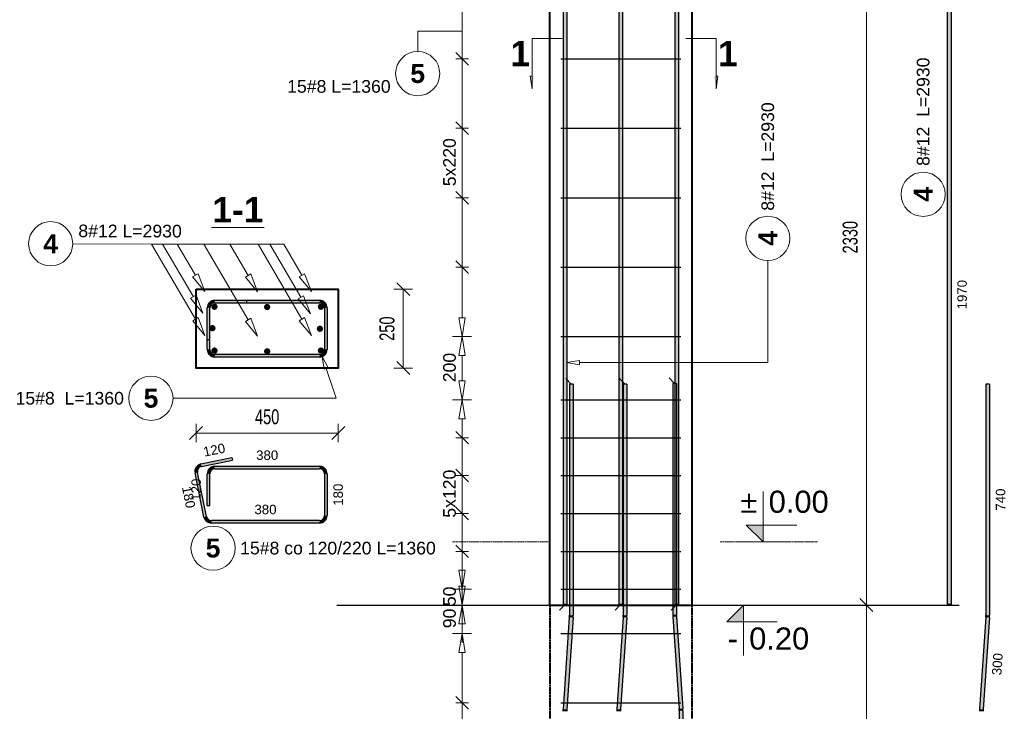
# Model space of a CAD drawing. Extents: x 3922 to 466978, y -142912 to 64503.
# Tile 3 of 62: x 371737 to 374856, y -127179 to -124988. Entities that reach past the tile are written whole.
import ezdxf
from ezdxf.enums import TextEntityAlignment as Align

# ---------------------------------------------------------------- set-up
doc = ezdxf.new("R2010")
doc.units = 0
doc.header["$LTSCALE"] = 10
doc.header["$MEASUREMENT"] = 0
doc.linetypes.add('HIDDEN', pattern=[0.375, 0.25, -0.125])
for name, color, linetype, lineweight in [('P-Przerywana', 13, 'HIDDEN', 9), ('P-Wymiar', 254, 'Continuous', 9), ('RCAD_deskowanie', 3, 'Continuous', 40)]:
    doc.layers.add(name, color=color, linetype=linetype, lineweight=lineweight)
for name, color, linetype in [('RCAD_kształt pręta', 7, 'Continuous'), ('RCAD_opis kształtu pręta', 7, 'Continuous'), ('RCAD_opis rozkładu', 7, 'Continuous'), ('RCAD_pręt wyrzucony', 130, 'Continuous'), ('RCAD_pręty punktowe', 7, 'Continuous'), ('RCAD_rozkład pręta', 7, 'Continuous'), ('RCAD_symbole graficzne', 7, 'Continuous')]:
    doc.layers.add(name, color=color, linetype=linetype)
doc.styles.add('ROMANS', font='arial.ttf', dxfattribs={"width": 0.7})
doc.styles.add('style1', font='arial.ttf')
doc.styles.add('style3', font='arialbd.ttf')
doc.styles.add('style5', font='arialbd.ttf')
doc.dimstyles.new('A25', dxfattribs={"dimscale": 27, "dimtxt": 1.75, "dimasz": 0.06, "dimexe": 0, "dimexo": 0, "dimgap": 1, "dimtad": 1, "dimdec": 4, "dimrnd": 0.1, "dimdsep": 46, "dimtxsty": 'ROMANS', "dimblk": '[[[[[[[[', "dimcen": 2, "dimdle": 2, "dimse1": 1, "dimse2": 1, "dimclrd": 256, "dimclrt": 1, "dimadec": 0, "dimazin": 0, "dimtfac": 1, "dimtdec": 4, "dimtix": 1, "dimtmove": 2, "dimatfit": 3, "dimldrblk": '[[[[[[[[', "dimfxl": 0, "dimtvp": 0.6, "dimtolj": 1, "dimlwd": -1, "dimarcsym": 0})

# ---------------------------------------------------------------- blocks, each defined once
blk = doc.blocks.new('[[[[[[[[')
at = {"layer": 'P-Wymiar'}
for p, q in [((-12.7, -12.7), (12.7, 12.7)), ((0, 0), (-4.6, 0)), ((0, 18), (0, -18))]:
    blk.add_line(p, q, dxfattribs=at)
blk = doc.blocks.new('*D368')
at = {"layer": 'Defpoints', "color": 0, "transparency": 16777216}
for p in [(372724.1, -125841.6), (372951.6, -125841.6), (372724.1, -126091.6)]:
    blk.add_point(p, dxfattribs=at)
at = {"layer": 'P-Wymiar', "transparency": 16777216}
blk.add_line((372951.6, -126090), (372951.6, -125843.3), dxfattribs=at)
at = {"layer": 'P-Wymiar', "transparency": 16777216, "xscale": 1.62, "yscale": 1.62, "zscale": 1.62}
for p, rotation in [((372951.6, -125841.6), 90), ((372951.6, -126091.6), 270)]:
    blk.add_blockref('[[[[[[[[', p, dxfattribs=dict(at, rotation=rotation))
at = {"layer": 'P-Wymiar', "color": 1, "transparency": 16777216, "insert": (372900.5, -125966.6), "char_height": 47.25, "attachment_point": 5, "rotation": 90, "style": 'ROMANS'}
blk.add_mtext('\\A1;250', dxfattribs=at)
blk = doc.blocks.new('*D369')
at = {"layer": 'Defpoints', "color": 0, "transparency": 16777216}
for p in [(372295.7, -126001.6), (372745.7, -126001.6), (372745.7, -126297.2)]:
    blk.add_point(p, dxfattribs=at)
at = {"layer": 'P-Wymiar', "transparency": 16777216}
blk.add_line((372297.4, -126297.2), (372744.1, -126297.2), dxfattribs=at)
at = {"layer": 'P-Wymiar', "transparency": 16777216, "xscale": 1.62, "yscale": 1.62, "zscale": 1.62, "rotation": 180}
blk.add_blockref('[[[[[[[[', (372295.7, -126297.2), dxfattribs=at)
at = {"layer": 'P-Wymiar', "transparency": 16777216, "xscale": 1.62, "yscale": 1.62, "zscale": 1.62}
blk.add_blockref('[[[[[[[[', (372745.7, -126297.2), dxfattribs=at)
at = {"layer": 'P-Wymiar', "color": 1, "transparency": 16777216, "insert": (372520.7, -126246.1), "char_height": 47.25, "attachment_point": 5, "style": 'ROMANS'}
blk.add_mtext('\\A1;450', dxfattribs=at)
blk = doc.blocks.new('*D370')
at = {"layer": 'Defpoints', "color": 0, "transparency": 16777216}
for p in [(374095.5, -124512), (374418.9, -126842), (374418.9, -126842)]:
    blk.add_point(p, dxfattribs=at)
at = {"layer": 'P-Wymiar', "transparency": 16777216}
blk.add_line((374418.9, -124513.6), (374418.9, -126840.4), dxfattribs=at)
at = {"layer": 'P-Wymiar', "transparency": 16777216, "xscale": 1.62, "yscale": 1.62, "zscale": 1.62}
for p, rotation in [((374418.9, -124512), 90), ((374418.9, -126842), 270)]:
    blk.add_blockref('[[[[[[[[', p, dxfattribs=dict(at, rotation=rotation))
at = {"layer": 'P-Wymiar', "color": 1, "transparency": 16777216, "insert": (374367.7, -125677), "char_height": 47.25, "attachment_point": 5, "rotation": 90, "style": 'ROMANS'}
blk.add_mtext('\\A1;2330', dxfattribs=at)
blk = doc.blocks.new('*D476')
at = {"layer": 'Defpoints', "color": 0, "transparency": 16777216}
for p in [(374252.8, -126842), (374418.9, -126842), (374078.8, -129542)]:
    blk.add_point(p, dxfattribs=at)
at = {"layer": 'P-Wymiar', "transparency": 16777216}
blk.add_line((374418.9, -129540.4), (374418.9, -126843.6), dxfattribs=at)
at = {"layer": 'P-Wymiar', "transparency": 16777216, "xscale": 1.62, "yscale": 1.62, "zscale": 1.62}
for p, rotation in [((374418.9, -126842), 90), ((374418.9, -129542), 270)]:
    blk.add_blockref('[[[[[[[[', p, dxfattribs=dict(at, rotation=rotation))
at = {"layer": 'P-Wymiar', "color": 1, "transparency": 16777216, "insert": (374367.7, -128192), "char_height": 47.25, "attachment_point": 5, "rotation": 90, "style": 'ROMANS'}
blk.add_mtext('\\A1;2700', dxfattribs=at)

msp = doc.modelspace()

# ---------------------------------------------------------------- hatches: boundary and pattern name
at = {"layer": 'RCAD_kształt pręta'}
for points in [[(373458.4438, -124877.40284), (373470.4438, -124877.40284), (373470.4438, -126840.67669), (373458.4438, -126840.67669)], [(373634.45516, -124877.40284), (373646.45516, -124877.40284), (373646.45516, -126840.67669), (373634.45516, -126840.67669)], [(373812.07191, -124877.40284), (373824.07191, -124877.40284), (373824.07191, -126840.67669), (373812.07191, -126840.67669)], [(372354.74694, -125884.64691), (372354.74694, -125876.64691), (372686.74694, -125876.64691), (372686.74694, -125884.64691)], [(372354.74694, -125884.64691), (372354.74694, -125876.64691), (372454.74694, -125876.64691), (372454.74694, -125884.64691)], [(372338.74694, -126000.64691), (372330.74694, -126000.64691), (372330.74694, -125900.64691), (372338.74694, -125900.64691)], [(372338.74694, -126032.64691), (372330.74694, -126032.64691), (372330.74694, -125900.64691), (372338.74694, -125900.64691)], [(372702.74694, -125900.64691), (372710.74694, -125900.64691), (372710.74694, -126032.64691), (372702.74694, -126032.64691)], [(372686.74694, -126048.64691), (372686.74694, -126056.64691), (372354.74694, -126056.64691), (372354.74694, -126048.64691)], [(373478.02245, -126141.97767), (373490.02245, -126141.97767), (373490.02245, -126874.28789), (373478.02245, -126874.28789)], [(373648.6293, -126141.97767), (373660.6293, -126141.97767), (373660.6293, -126874.28789), (373648.6293, -126874.28789)], [(373805.37286, -126140.10005), (373817.37286, -126140.10005), (373817.37286, -126872.41027), (373805.37286, -126872.41027)], [(373477.81439, -126880.40416), (373489.78664, -126881.21966), (373469.94625, -127172.4931), (373457.97399, -127171.67759)], [(373648.42123, -126880.40416), (373660.39349, -126881.21966), (373640.55309, -127172.4931), (373628.58084, -127171.67759)], [(373805.60867, -126879.34205), (373817.58093, -126878.52654), (373837.42132, -127169.79998), (373825.44907, -127170.61548)], [(373825.65713, -127176.73175), (373837.65713, -127176.73175), (373837.65713, -129538.79907), (373825.65713, -129538.79907)]]:
    msp.add_hatch(color=4, dxfattribs=at).paths.add_polyline_path(points, flags=0)
h = msp.add_hatch(color=4, dxfattribs=at)
edge = h.paths.add_edge_path(flags=0)
edge.add_line((372354.74694, -125876.64691), (372354.74694, -125884.64691))
edge.add_arc((372354.74694, -125900.64691), 16, 90, 180)
edge.add_line((372338.74694, -125900.64691), (372330.74694, -125900.64691))
edge.add_arc((372354.74694, -125900.64691), 24, 450, 540, ccw=False)
h = msp.add_hatch(color=4, dxfattribs=at)
edge = h.paths.add_edge_path(flags=0)
edge.add_line((372354.74694, -125876.64691), (372354.74694, -125884.64691))
edge.add_arc((372354.74694, -125900.64691), 16, 90, 180)
edge.add_line((372338.74694, -125900.64691), (372330.74694, -125900.64691))
edge.add_arc((372354.74694, -125900.64691), 24, 450, 540, ccw=False)
h = msp.add_hatch(color=4, dxfattribs=at)
edge = h.paths.add_edge_path(flags=0)
edge.add_line((372710.74694, -125900.64691), (372702.74694, -125900.64691))
edge.add_arc((372686.74694, -125900.64691), 16, 0, 90)
edge.add_line((372686.74694, -125884.64691), (372686.74694, -125876.64691))
edge.add_arc((372686.74694, -125900.64691), 24, 360, 450, ccw=False)
h = msp.add_hatch(color=4, dxfattribs=at)
edge = h.paths.add_edge_path(flags=0)
edge.add_line((372330.74694, -126032.64691), (372338.74694, -126032.64691))
edge.add_arc((372354.74694, -126032.64691), 16, 180, 270)
edge.add_line((372354.74694, -126048.64691), (372354.74694, -126056.64691))
edge.add_arc((372354.74694, -126032.64691), 24, 540, 630, ccw=False)
h = msp.add_hatch(color=4, dxfattribs=at)
edge = h.paths.add_edge_path(flags=0)
edge.add_line((372686.74694, -126056.64691), (372686.74694, -126048.64691))
edge.add_arc((372686.74694, -126032.64691), 16, -90, 0)
edge.add_line((372702.74694, -126032.64691), (372710.74694, -126032.64691))
edge.add_arc((372686.74694, -126032.64691), 24, 270, 360, ccw=False)
h = msp.add_hatch(color=4, dxfattribs=at)
edge = h.paths.add_edge_path(flags=0)
edge.add_line((373489.78664, -126881.21966), (373477.81439, -126880.40416))
edge.add_arc((373388.02245, -126874.28789), 90, -3.89674277, 0)
edge.add_line((373478.02245, -126874.28789), (373490.02245, -126874.28789))
edge.add_arc((373388.02245, -126874.28789), 102, 356.10325723, 360, ccw=False)
h = msp.add_hatch(color=4, dxfattribs=at)
edge = h.paths.add_edge_path(flags=0)
edge.add_line((373660.39349, -126881.21966), (373648.42123, -126880.40416))
edge.add_arc((373558.6293, -126874.28789), 90, -3.89674277, 0)
edge.add_line((373648.6293, -126874.28789), (373660.6293, -126874.28789))
edge.add_arc((373558.6293, -126874.28789), 102, 356.10325723, 360, ccw=False)
h = msp.add_hatch(color=4, dxfattribs=at)
edge = h.paths.add_edge_path(flags=0)
edge.add_line((373805.37286, -126872.41027), (373817.37286, -126872.41027))
edge.add_arc((373907.37286, -126872.41027), 90, 180, 183.89674277)
edge.add_line((373817.58093, -126878.52654), (373805.60867, -126879.34205))
edge.add_arc((373907.37286, -126872.41027), 102, 540, 543.89674277, ccw=False)
h = msp.add_hatch(color=4, dxfattribs=at)
edge = h.paths.add_edge_path(flags=0)
edge.add_line((373457.97399, -127171.67759), (373469.94625, -127172.4931))
edge.add_arc((373559.73818, -127178.60937), 90, 176.10325723, 180)
edge.add_line((373469.73818, -127178.60937), (373457.73818, -127178.60937))
edge.add_arc((373559.73818, -127178.60937), 102, 536.10325723, 540, ccw=False)
h = msp.add_hatch(color=4, dxfattribs=at)
edge = h.paths.add_edge_path(flags=0)
edge.add_line((373628.58084, -127171.67759), (373640.55309, -127172.4931))
edge.add_arc((373730.34503, -127178.60937), 90, 176.10325723, 180)
edge.add_line((373640.34503, -127178.60937), (373628.34503, -127178.60937))
edge.add_arc((373730.34503, -127178.60937), 102, 536.10325723, 540, ccw=False)
h = msp.add_hatch(color=4, dxfattribs=at)
edge = h.paths.add_edge_path(flags=0)
edge.add_line((373837.65713, -127176.73175), (373825.65713, -127176.73175))
edge.add_arc((373735.65713, -127176.73175), 90, 0, 3.89674277)
edge.add_line((373825.44907, -127170.61548), (373837.42132, -127169.79998))
edge.add_arc((373735.65713, -127176.73175), 102, 360, 363.89674277, ccw=False)
at = {"layer": 'RCAD_pręt wyrzucony'}
for points in [[(374675.27297, -124877.40284), (374687.27297, -124877.40284), (374687.27297, -126840.67669), (374675.27297, -126840.67669)], [(374797.27722, -126141.97767), (374809.27722, -126141.97767), (374809.27722, -126874.28789), (374797.27722, -126874.28789)], [(372312.44632, -126402.98728), (372310.85696, -126395.14675), (372408.86362, -126375.27981), (372410.45297, -126383.12035)], [(372354.74694, -126410.58255), (372354.74694, -126402.58255), (372686.74694, -126402.58255), (372686.74694, -126410.58255)], [(372328.30597, -126561.76126), (372320.46544, -126563.35062), (372292.10343, -126423.43641), (372299.94396, -126421.84705)], [(372338.74694, -126526.58255), (372330.74694, -126526.58255), (372330.74694, -126426.58255), (372338.74694, -126426.58255)], [(372702.74694, -126426.58255), (372710.74694, -126426.58255), (372710.74694, -126558.58255), (372702.74694, -126558.58255)], [(372686.74694, -126574.58255), (372686.74694, -126582.58255), (372343.98704, -126582.58255), (372343.98704, -126574.58255)], [(374797.06916, -126880.40416), (374809.04142, -126881.21966), (374789.20102, -127172.4931), (374777.22876, -127171.67759)]]:
    msp.add_hatch(color=4, dxfattribs=at).paths.add_polyline_path(points, flags=0)
h = msp.add_hatch(color=4, dxfattribs=at)
edge = h.paths.add_edge_path(flags=0)
edge.add_line((372310.85696, -126395.14675), (372312.44632, -126402.98728))
edge.add_arc((372315.62502, -126418.66834), 16, 101.4591559, 191.4591559)
edge.add_line((372299.94396, -126421.84705), (372292.10343, -126423.43641))
edge.add_arc((372315.62502, -126418.66834), 24, 461.4591559, 551.4591559, ccw=False)
h = msp.add_hatch(color=4, dxfattribs=at)
edge = h.paths.add_edge_path(flags=0)
edge.add_line((372354.74694, -126402.58255), (372354.74694, -126410.58255))
edge.add_arc((372354.74694, -126426.58255), 16, 90, 180)
edge.add_line((372338.74694, -126426.58255), (372330.74694, -126426.58255))
edge.add_arc((372354.74694, -126426.58255), 24, 450, 540, ccw=False)
h = msp.add_hatch(color=4, dxfattribs=at)
edge = h.paths.add_edge_path(flags=0)
edge.add_line((372710.74694, -126426.58255), (372702.74694, -126426.58255))
edge.add_arc((372686.74694, -126426.58255), 16, 0, 90)
edge.add_line((372686.74694, -126410.58255), (372686.74694, -126402.58255))
edge.add_arc((372686.74694, -126426.58255), 24, 360, 450, ccw=False)
h = msp.add_hatch(color=4, dxfattribs=at)
edge = h.paths.add_edge_path(flags=0)
edge.add_line((372320.46544, -126563.35062), (372328.30597, -126561.76126))
edge.add_arc((372343.98704, -126558.58255), 16, -168.5408441, -90)
edge.add_line((372343.98704, -126574.58255), (372343.98704, -126582.58255))
edge.add_arc((372343.98704, -126558.58255), 24, 191.4591559, 270, ccw=False)
h = msp.add_hatch(color=4, dxfattribs=at)
edge = h.paths.add_edge_path(flags=0)
edge.add_line((372686.74694, -126582.58255), (372686.74694, -126574.58255))
edge.add_arc((372686.74694, -126558.58255), 16, -90, 0)
edge.add_line((372702.74694, -126558.58255), (372710.74694, -126558.58255))
edge.add_arc((372686.74694, -126558.58255), 24, 270, 360, ccw=False)
h = msp.add_hatch(color=4, dxfattribs=at)
edge = h.paths.add_edge_path(flags=0)
edge.add_line((374809.04142, -126881.21966), (374797.06916, -126880.40416))
edge.add_arc((374707.27722, -126874.28789), 90, -3.89674277, 0)
edge.add_line((374797.27722, -126874.28789), (374809.27722, -126874.28789))
edge.add_arc((374707.27722, -126874.28789), 102, 356.10325723, 360, ccw=False)
h = msp.add_hatch(color=4, dxfattribs=at)
edge = h.paths.add_edge_path(flags=0)
edge.add_line((374777.22876, -127171.67759), (374789.20102, -127172.4931))
edge.add_arc((374878.99295, -127178.60937), 90, 176.10325723, 180)
edge.add_line((374788.99295, -127178.60937), (374776.99295, -127178.60937))
edge.add_arc((374878.99295, -127178.60937), 102, 536.10325723, 540, ccw=False)
at = {"layer": 'RCAD_pręty punktowe'}
h = msp.add_hatch(color=1, dxfattribs=at)
edge = h.paths.add_edge_path(flags=0)
edge.add_arc((372353.78124, -125897.27438), 10, 0, 360)
h = msp.add_hatch(color=1, dxfattribs=at)
edge = h.paths.add_edge_path(flags=0)
edge.add_arc((372520.74694, -125898.15314), 10, 0, 360)
h = msp.add_hatch(color=1, dxfattribs=at)
edge = h.paths.add_edge_path(flags=0)
edge.add_arc((372690.98943, -125897.27438), 10, 0, 360)
h = msp.add_hatch(color=1, dxfattribs=at)
edge = h.paths.add_edge_path(flags=0)
edge.add_arc((372347.3172, -125965.18299), 10, 0, 360)
h = msp.add_hatch(color=1, dxfattribs=at)
edge = h.paths.add_edge_path(flags=0)
edge.add_arc((372687.774, -125967.09247), 10, 0, 360)
h = msp.add_hatch(color=1, dxfattribs=at)
edge = h.paths.add_edge_path(flags=0)
edge.add_arc((372353.86228, -126036.15004), 10, 0, 360)
h = msp.add_hatch(color=1, dxfattribs=at)
edge = h.paths.add_edge_path(flags=0)
edge.add_arc((372520.74694, -126038.64691), 10, 0, 360)
h = msp.add_hatch(color=1, dxfattribs=at)
edge = h.paths.add_edge_path(flags=0)
edge.add_arc((372690.98943, -126036.15004), 10, 0, 360)
at = {"layer": 'RCAD_symbole graficzne', "linetype": 'Continuous', "lineweight": 0}
for points in [[(373359.76661, -125207.2369), (373359.76661, -125167.2369), (373365.46848, -125167.2369)], [(373942.94261, -125207.2369), (373942.94261, -125167.2369), (373937.24075, -125167.2369)]]:
    msp.add_hatch(color=7, dxfattribs=at).paths.add_polyline_path(points, flags=0)
at = {"layer": 'RCAD_symbole graficzne'}
for points in [[(374038.31543, -126588.64289), (374091.64876, -126641.97622), (374091.64876, -126588.64289)], [(373976.57964, -126895.30956), (374029.91297, -126841.97622), (374029.91297, -126895.30956)]]:
    msp.add_hatch(color=1, dxfattribs=at).paths.add_polyline_path(points, flags=0)

# ---------------------------------------------------------------- linework, layer by layer
for points in [[(372741.70286, -126841.97622), (374661.20736, -126841.97622)], [(373170.10496, -126841.97622), (374712.41076, -126841.97622)]]:
    msp.add_lwpolyline(points)
at = {"layer": 'P-Przerywana', "color": 21}
for points in [[(373107.72104, -126641.97622), (373416.25786, -126641.97622)], [(373956.25786, -126641.97622), (374264.79467, -126641.97622)]]:
    msp.add_lwpolyline(points, dxfattribs=at)
at = {"layer": 'RCAD_deskowanie', "linetype": 'HIDDEN'}
for p, q in [((373416.25786, -126841.97622), (373416.25786, -129541.97622)), ((373866.25786, -126841.97622), (373866.25786, -129541.97622))]:
    msp.add_line(p, q, dxfattribs=at)
at = {"layer": 'RCAD_deskowanie'}
for points in [[(373416.25786, -126841.97622), (373416.25786, -124511.97622), (372920.80423, -124511.97622)], [(373866.25786, -124591.97622), (373866.25786, -126841.97622)], [(373416.25786, -126841.97622), (373866.25786, -126841.97622)]]:
    msp.add_lwpolyline(points, dxfattribs=at)
msp.add_lwpolyline([(372295.74694, -125841.64691), (372745.74694, -125841.64691), (372745.74694, -126091.64691), (372295.74694, -126091.64691)], close=True, dxfattribs=at)
at = {"layer": 'RCAD_kształt pręta', "color": 4}
for p, q in [((373458.4438, -124877.40284), (373458.4438, -126840.67669)), ((373470.4438, -124877.40284), (373470.4438, -126840.67669)), ((373634.45516, -124877.40284), (373634.45516, -126840.67669)), ((373646.45516, -124877.40284), (373646.45516, -126840.67669)), ((373812.07191, -124877.40284), (373812.07191, -126840.67669)), ((373824.07191, -124877.40284), (373824.07191, -126840.67669)), ((372354.74694, -125876.64691), (372686.74694, -125876.64691)), ((372354.74694, -125876.64691), (372454.74694, -125876.64691)), ((372354.74694, -125884.64691), (372686.74694, -125884.64691)), ((372354.74694, -125884.64691), (372454.74694, -125884.64691)), ((372454.74694, -125876.64691), (372454.74694, -125884.64691)), ((372330.74694, -126000.64691), (372330.74694, -125900.64691)), ((372330.74694, -126032.64691), (372330.74694, -125900.64691)), ((372338.74694, -126000.64691), (372338.74694, -125900.64691)), ((372338.74694, -126032.64691), (372338.74694, -125900.64691)), ((372702.74694, -125900.64691), (372702.74694, -126032.64691)), ((372710.74694, -125900.64691), (372710.74694, -126032.64691)), ((372330.74694, -126000.64691), (372338.74694, -126000.64691)), ((372686.74694, -126048.64691), (372354.74694, -126048.64691)), ((372686.74694, -126056.64691), (372354.74694, -126056.64691)), ((373478.02245, -126141.97767), (373478.02245, -126874.28789)), ((373490.02245, -126141.97767), (373478.02245, -126141.97767)), ((373490.02245, -126141.97767), (373490.02245, -126874.28789)), ((373648.6293, -126141.97767), (373648.6293, -126874.28789)), ((373660.6293, -126141.97767), (373648.6293, -126141.97767)), ((373660.6293, -126141.97767), (373660.6293, -126874.28789)), ((373805.37286, -126140.10005), (373805.37286, -126872.41027)), ((373817.37286, -126140.10005), (373805.37286, -126140.10005)), ((373817.37286, -126140.10005), (373817.37286, -126872.41027)), ((373470.4438, -126840.67669), (373458.4438, -126840.67669)), ((373646.45516, -126840.67669), (373634.45516, -126840.67669)), ((373824.07191, -126840.67669), (373812.07191, -126840.67669)), ((373477.81439, -126880.40416), (373457.97399, -127171.67759)), ((373489.78664, -126881.21966), (373469.94625, -127172.4931)), ((373648.42123, -126880.40416), (373628.58084, -127171.67759)), ((373660.39349, -126881.21966), (373640.55309, -127172.4931)), ((373805.60867, -126879.34205), (373825.44907, -127170.61548)), ((373817.58093, -126878.52654), (373837.42132, -127169.79998)), ((373825.65713, -127176.73175), (373825.65713, -129538.79907)), ((373837.65713, -127176.73175), (373837.65713, -129538.79907))]:
    msp.add_line(p, q, dxfattribs=at)
at = {"layer": 'RCAD_kształt pręta', "color": 2, "lineweight": 5}
for p, q in [((373484.02245, -126141.97767), (373466.52245, -126124.47767)), ((373654.6293, -126141.97767), (373637.1293, -126124.47767)), ((373811.37286, -126140.10005), (373793.87286, -126122.60005)), ((373464.4438, -126840.67669), (373446.9438, -126858.17669)), ((373640.45516, -126840.67669), (373622.95516, -126858.17669)), ((373818.07191, -126840.67669), (373800.57191, -126858.17669))]:
    msp.add_line(p, q, dxfattribs=at)
at = {"layer": 'RCAD_kształt pręta', "color": 4}
for centre, radius, start, end in [((372354.74694, -125900.64691), 24, 90, 180), ((372354.74694, -125900.64691), 24, 90, 180), ((372354.74694, -125900.64691), 16, 90, 180), ((372354.74694, -125900.64691), 16, 90, 180), ((372686.74694, -125900.64691), 24, 360, 90), ((372686.74694, -125900.64691), 16, 360, 90), ((372354.74694, -126032.64691), 24, 180, 270), ((372354.74694, -126032.64691), 16, 180, 270), ((372686.74694, -126032.64691), 16, 270, 360), ((372686.74694, -126032.64691), 24, 270, 0), ((373388.02245, -126874.28789), 90, 356.10325723, 0), ((373388.02245, -126874.28789), 102, 356.10325723, 360), ((373558.6293, -126874.28789), 90, 356.10325723, 0), ((373558.6293, -126874.28789), 102, 356.10325723, 360), ((373907.37286, -126872.41027), 102, 180, 183.89674277), ((373907.37286, -126872.41027), 90, 180, 183.89674277), ((373559.73818, -127178.60937), 102, 176.10325723, 180), ((373559.73818, -127178.60937), 90, 176.10325723, 180), ((373730.34503, -127178.60937), 102, 176.10325723, 180), ((373730.34503, -127178.60937), 90, 176.10325723, 180), ((373735.65713, -127176.73175), 90, 360, 3.89674277), ((373735.65713, -127176.73175), 102, 360, 3.89674277)]:
    msp.add_arc(centre, radius, start, end, dxfattribs=at)
at = {"layer": 'RCAD_opis kształtu pręta', "color": 8, "lineweight": 0}
for p, q in [((374106.77092, -125800.32384), (374106.77092, -125750.67964)), ((374106.77092, -126074.07287), (374106.77092, -125800.32384)), ((372701.06557, -126095.37985), (372694.48299, -126055.36593)), ((372694.48299, -126055.36593), (372713.68724, -126091.08204)), ((373470.4438, -126074.07287), (373510.4438, -126067.4062)), ((373510.4438, -126080.73953), (373470.4438, -126074.07287)), ((373510.4438, -126080.73953), (373510.4438, -126067.4062)), ((374106.77092, -126074.07287), (373510.4438, -126074.07287)), ((372701.06557, -126095.37985), (372713.68724, -126091.08204)), ((372739.41013, -126187.3067), (372707.3764, -126093.23095)), ((372739.41013, -126187.3067), (372222.57983, -126187.3067))]:
    msp.add_line(p, q, dxfattribs=at)
for centre in [(374106.77092, -125680.67964), (372152.57983, -126187.3067)]:
    msp.add_circle(centre, 70, dxfattribs=at)
at = {"layer": 'RCAD_opis rozkładu', "color": 8, "lineweight": 0}
for p, q in [((373138.3339, -125111.97622), (373138.3339, -124951.97622)), ((372997.54895, -125024.30378), (373138.3339, -125024.30378)), ((372997.54895, -125024.30378), (372997.54895, -125088.99432)), ((373158.3339, -125131.97622), (373118.3339, -125091.97622)), ((373118.3339, -125111.97622), (373158.3339, -125111.97622)), ((373138.3339, -125331.97622), (373138.3339, -125111.97622)), ((373158.3339, -125351.97622), (373118.3339, -125311.97622)), ((373118.3339, -125331.97622), (373158.3339, -125331.97622)), ((373138.3339, -125441.97622), (373138.3339, -125331.97622)), ((373138.3339, -125441.97622), (373138.3339, -125551.97622)), ((373118.3339, -125531.97622), (373158.3339, -125571.97622)), ((373118.3339, -125551.97622), (373158.3339, -125551.97622)), ((373138.3339, -125551.97622), (373138.3339, -125771.97622)), ((372154.76531, -125698.66925), (371904.85186, -125697.83115)), ((372154.76531, -125698.66925), (372293.42044, -125936.48334)), ((372154.76531, -125698.66925), (372573.33775, -125699.48433)), ((372189.63645, -125698.73716), (372286.87536, -125865.51629)), ((372235.74628, -125698.82695), (372293.3394, -125797.60768)), ((372320.38221, -125698.99176), (372460.3051, -125938.98022)), ((372402.38882, -125699.15145), (372460.3051, -125798.48644)), ((372492.27565, -125699.32648), (372630.5476, -125936.48334)), ((372529.36565, -125699.39871), (372627.33216, -125867.42577)), ((372573.33775, -125699.48433), (372630.5476, -125797.60768)), ((373118.3339, -125751.97622), (373158.3339, -125791.97622)), ((372301.9783, -125792.57086), (372284.70051, -125802.6445)), ((372301.9783, -125792.57086), (372323.56032, -125849.44103)), ((372468.94399, -125793.44962), (372451.66621, -125803.52326)), ((372468.94399, -125793.44962), (372490.52602, -125850.31979)), ((372639.18649, -125792.57086), (372621.9087, -125802.6445)), ((372639.18649, -125792.57086), (372660.76851, -125849.44103)), ((373118.3339, -125771.97622), (373158.3339, -125771.97622)), ((373138.3339, -125771.97622), (373138.3339, -125931.97622)), ((372323.56032, -125849.44103), (372284.70051, -125802.6445)), ((372490.52602, -125850.31979), (372451.66621, -125803.52326)), ((372660.76851, -125849.44103), (372621.9087, -125802.6445)), ((372295.51425, -125860.47947), (372278.23647, -125870.55311)), ((372317.09628, -125917.34964), (372278.23647, -125870.55311)), ((372295.51425, -125860.47947), (372317.09628, -125917.34964)), ((372635.97105, -125862.38895), (372618.69327, -125872.46259)), ((372657.55308, -125919.25912), (372618.69327, -125872.46259)), ((372635.97105, -125862.38895), (372657.55308, -125919.25912)), ((372302.05934, -125931.44652), (372284.78155, -125941.52016)), ((372323.64136, -125988.31669), (372284.78155, -125941.52016)), ((372302.05934, -125931.44652), (372323.64136, -125988.31669)), ((372468.94399, -125933.9434), (372451.66621, -125944.01704)), ((372490.52602, -125990.81356), (372451.66621, -125944.01704)), ((372468.94399, -125933.9434), (372490.52602, -125990.81356)), ((372639.18649, -125931.44652), (372621.9087, -125941.52016)), ((372660.76851, -125988.31669), (372621.9087, -125941.52016)), ((372639.18649, -125931.44652), (372660.76851, -125988.31669)), ((373138.3339, -125991.97622), (373128.3339, -125931.97622)), ((373148.3339, -125931.97622), (373128.3339, -125931.97622)), ((373148.3339, -125931.97622), (373138.3339, -125991.97622)), ((373108.3339, -125991.97622), (373168.3339, -125991.97622)), ((373108.3339, -125991.97622), (373168.3339, -125991.97622)), ((373128.3339, -126051.97622), (373138.3339, -125991.97622)), ((373138.3339, -125991.97622), (373148.3339, -126051.97622)), ((373128.3339, -126051.97622), (373148.3339, -126051.97622)), ((373138.3339, -126091.97622), (373138.3339, -126051.97622)), ((373138.3339, -126091.97622), (373138.3339, -126131.97622)), ((373138.3339, -126191.97622), (373128.3339, -126131.97622)), ((373148.3339, -126131.97622), (373128.3339, -126131.97622)), ((373148.3339, -126131.97622), (373138.3339, -126191.97622)), ((373108.3339, -126191.97622), (373168.3339, -126191.97622)), ((373108.3339, -126191.97622), (373168.3339, -126191.97622)), ((373128.3339, -126251.97622), (373138.3339, -126191.97622)), ((373138.3339, -126191.97622), (373148.3339, -126251.97622)), ((373128.3339, -126251.97622), (373148.3339, -126251.97622)), ((373138.3339, -126311.97622), (373138.3339, -126251.97622)), ((373158.3339, -126331.97622), (373118.3339, -126291.97622)), ((373118.3339, -126311.97622), (373158.3339, -126311.97622)), ((373138.3339, -126431.97622), (373138.3339, -126311.97622)), ((373158.3339, -126451.97622), (373118.3339, -126411.97622)), ((373118.3339, -126431.97622), (373158.3339, -126431.97622)), ((373138.3339, -126491.97622), (373138.3339, -126431.97622)), ((373138.3339, -126491.97622), (373138.3339, -126551.97622)), ((373118.3339, -126531.97622), (373158.3339, -126571.97622)), ((373118.3339, -126551.97622), (373158.3339, -126551.97622)), ((373138.3339, -126551.97622), (373138.3339, -126671.97622)), ((373118.3339, -126651.97622), (373158.3339, -126691.97622)), ((373118.3339, -126671.97622), (373158.3339, -126671.97622)), ((373138.3339, -126671.97622), (373138.3339, -126731.97622)), ((373138.3339, -126791.97622), (373128.3339, -126731.97622)), ((373148.3339, -126731.97622), (373128.3339, -126731.97622)), ((373138.3339, -126721.97622), (373138.3339, -126781.97622)), ((373148.3339, -126731.97622), (373138.3339, -126791.97622)), ((373108.3339, -126791.97622), (373168.3339, -126791.97622)), ((373138.3339, -126841.97622), (373128.3339, -126781.97622)), ((373148.3339, -126781.97622), (373128.3339, -126781.97622)), ((373148.3339, -126781.97622), (373138.3339, -126841.97622)), ((373138.3339, -126791.97622), (373138.3339, -126841.97622)), ((373108.3339, -126841.97622), (373168.3339, -126841.97622)), ((373108.3339, -126841.97622), (373168.3339, -126841.97622)), ((373128.3339, -126901.97622), (373138.3339, -126841.97622)), ((373138.3339, -126841.97622), (373148.3339, -126901.97622)), ((373138.3339, -126931.97622), (373138.3339, -126841.97622)), ((373128.3339, -126901.97622), (373148.3339, -126901.97622)), ((373138.3339, -126961.97622), (373138.3339, -126901.97622)), ((373108.3339, -126931.97622), (373168.3339, -126931.97622)), ((373128.3339, -126991.97622), (373138.3339, -126931.97622)), ((373138.3339, -126931.97622), (373148.3339, -126991.97622)), ((373128.3339, -126991.97622), (373148.3339, -126991.97622)), ((373138.3339, -127151.97622), (373138.3339, -126991.97622)), ((373158.3339, -127171.97622), (373118.3339, -127131.97622)), ((373118.3339, -127151.97622), (373158.3339, -127151.97622)), ((373138.3339, -127371.97622), (373138.3339, -127151.97622))]:
    msp.add_line(p, q, dxfattribs=at)
for centre in [(372997.54895, -125158.99432), (371834.85225, -125697.5964)]:
    msp.add_circle(centre, 70, dxfattribs=at)
at = {"layer": 'RCAD_pręt wyrzucony', "color": 4}
for p, q in [((374675.27297, -124877.40284), (374675.27297, -126840.67669)), ((374687.27297, -124877.40284), (374687.27297, -126840.67669)), ((374797.27722, -126141.97767), (374797.27722, -126874.28789)), ((374809.27722, -126141.97767), (374797.27722, -126141.97767)), ((374809.27722, -126141.97767), (374809.27722, -126874.28789)), ((372310.85696, -126395.14675), (372408.86362, -126375.27981)), ((372312.44632, -126402.98728), (372410.45297, -126383.12035)), ((372408.86362, -126375.27981), (372410.45297, -126383.12035)), ((372354.74694, -126402.58255), (372686.74694, -126402.58255)), ((372354.74694, -126410.58255), (372686.74694, -126410.58255)), ((372320.46544, -126563.35062), (372292.10343, -126423.43641)), ((372328.30597, -126561.76126), (372299.94396, -126421.84705)), ((372330.74694, -126526.58255), (372330.74694, -126426.58255)), ((372338.74694, -126526.58255), (372338.74694, -126426.58255)), ((372702.74694, -126426.58255), (372702.74694, -126558.58255)), ((372710.74694, -126426.58255), (372710.74694, -126558.58255)), ((372330.74694, -126526.58255), (372338.74694, -126526.58255)), ((372686.74694, -126574.58255), (372343.98704, -126574.58255)), ((372686.74694, -126582.58255), (372343.98704, -126582.58255)), ((374687.27297, -126840.67669), (374675.27297, -126840.67669)), ((374797.06916, -126880.40416), (374777.22876, -127171.67759)), ((374809.04142, -126881.21966), (374789.20102, -127172.4931))]:
    msp.add_line(p, q, dxfattribs=at)
at = {"layer": 'RCAD_pręt wyrzucony', "color": 8, "lineweight": 0}
for centre in [(374599.03285, -125541.29469), (372349.39976, -126661.97622)]:
    msp.add_circle(centre, 70, dxfattribs=at)
at = {"layer": 'RCAD_pręt wyrzucony', "color": 4}
for centre, radius, start, end in [((372315.62502, -126418.66834), 24, 101.4591559, 191.4591559), ((372315.62502, -126418.66834), 16, 101.4591559, 191.4591559), ((372354.74694, -126426.58255), 24, 90, 180), ((372354.74694, -126426.58255), 16, 90, 180), ((372686.74694, -126426.58255), 24, 360, 90), ((372686.74694, -126426.58255), 16, 360, 90), ((372343.98704, -126558.58255), 24, 191.4591559, 270), ((372343.98704, -126558.58255), 16, 191.4591559, 270), ((372686.74694, -126558.58255), 16, 270, 360), ((372686.74694, -126558.58255), 24, 270, 0), ((374707.27722, -126874.28789), 90, 356.10325723, 0), ((374707.27722, -126874.28789), 102, 356.10325723, 360), ((374878.99295, -127178.60937), 102, 176.10325723, 180), ((374878.99295, -127178.60937), 90, 176.10325723, 180)]:
    msp.add_arc(centre, radius, start, end, dxfattribs=at)
at = {"layer": 'RCAD_rozkład pręta', "color": 7, "linetype": 'ByBlock', "lineweight": 30}
for p, q in [((373451.25786, -125111.97622), (373831.25786, -125111.97622)), ((373451.25786, -125331.97622), (373831.25786, -125331.97622)), ((373451.25786, -125551.97622), (373831.25786, -125551.97622)), ((373451.25786, -125771.97622), (373831.25786, -125771.97622)), ((373451.25786, -125991.97622), (373831.25786, -125991.97622)), ((373451.25786, -126191.97622), (373831.25786, -126191.97622)), ((373451.25786, -126311.97622), (373831.25786, -126311.97622)), ((373451.25786, -126431.97622), (373831.25786, -126431.97622)), ((373451.25786, -126551.97622), (373831.25786, -126551.97622)), ((373451.25786, -126671.97622), (373831.25786, -126671.97622)), ((373451.25786, -126791.97622), (373831.25786, -126791.97622)), ((373451.25786, -126931.97622), (373831.25786, -126931.97622)), ((373451.25786, -127151.97622), (373831.25786, -127151.97622))]:
    msp.add_line(p, q, dxfattribs=at)
at = {"layer": 'RCAD_symbole graficzne', "color": 7, "linetype": 'Continuous', "lineweight": 0}
for p, q in [((373359.76661, -125047.2369), (373455.76661, -125047.2369)), ((373359.76661, -125207.2369), (373359.76661, -125047.2369)), ((373942.94261, -125047.2369), (373846.94261, -125047.2369)), ((373942.94261, -125207.2369), (373942.94261, -125047.2369)), ((373359.76661, -125167.2369), (373354.06475, -125167.2369)), ((373359.76661, -125207.2369), (373354.06475, -125167.2369)), ((373942.94261, -125167.2369), (373948.64447, -125167.2369)), ((373942.94261, -125207.2369), (373948.64447, -125167.2369))]:
    msp.add_line(p, q, dxfattribs=at)
at = {"layer": 'RCAD_symbole graficzne', "color": 0, "lineweight": 0}
msp.add_line((372344.72272, -125646.12476), (372511.36938, -125646.12476), dxfattribs=at)
at = {"layer": 'RCAD_symbole graficzne', "color": 1, "lineweight": 0}
for p, q in [((374091.64876, -126641.97622), (374091.64876, -126481.97622)), ((374198.31543, -126588.64289), (374038.31543, -126588.64289)), ((374038.31543, -126588.64289), (374091.64876, -126641.97622)), ((374171.64876, -126641.97622), (374011.64876, -126641.97622)), ((374109.91297, -126841.97622), (373949.91297, -126841.97622)), ((373976.57964, -126895.30956), (374029.91297, -126841.97622)), ((374029.91297, -126841.97622), (374029.91297, -127001.97622)), ((374136.57964, -126895.30956), (373976.57964, -126895.30956))]:
    msp.add_line(p, q, dxfattribs=at)

# ---------------------------------------------------------------- texts
at = {"layer": 'RCAD_opis kształtu pręta', "color": 1, "attachment_point": 5, "rotation": 90}
for s, insert, char_height, style in [('8#12  L=2930', (374106.77092, -125421.45726), 40, 'style1'), ('4', (374106.77092, -125680.67964), 60, 'style3')]:
    msp.add_mtext(s, dxfattribs=dict(at, insert=insert, char_height=char_height, style=style))
at = {"layer": 'RCAD_opis kształtu pręta', "color": 1, "attachment_point": 5}
for s, insert, char_height, style in [('15#8  L=1360', (371895.26742, -126187.3067), 40, 'style1'), ('5', (372152.57983, -126187.3067), 60, 'style3')]:
    msp.add_mtext(s, dxfattribs=dict(at, insert=insert, char_height=char_height, style=style))
at = {"layer": 'RCAD_opis rozkładu', "color": 1, "insert": (372997.54895, -125158.99432), "char_height": 60, "attachment_point": 5, "style": 'style3'}
msp.add_mtext('5', dxfattribs=at)
at = {"layer": 'RCAD_opis rozkładu', "color": 2, "insert": (372747.99916, -125199.69009), "char_height": 40, "attachment_point": 5, "style": 'style1'}
msp.add_mtext('15#8 L=1360', dxfattribs=at)
at = {"layer": 'RCAD_opis rozkładu', "color": 2, "char_height": 40, "style": 'style1'}
for s, insert, attachment_point, rotation in [('5x220', (373118.75682, -125515.60515), 7, 90), ('8#12 L=2930', (372086.43334, -125657.65756), 5, 359.8275742), ('200', (373118.75682, -126136.43734), 7, 90), ('5x120', (373118.75682, -126565.60515), 7, 90), ('50', (373118.75682, -126845.5574), 7, 90), ('90', (373118.75682, -126915.5574), 7, 90)]:
    msp.add_mtext(s, dxfattribs=dict(at, insert=insert, attachment_point=attachment_point, rotation=rotation))
at = {"layer": 'RCAD_opis rozkładu', "color": 1, "insert": (371834.85225, -125697.5964), "char_height": 60, "attachment_point": 5, "rotation": 359.8275742, "style": 'style3'}
msp.add_mtext('4', dxfattribs=at)
at = {"layer": 'RCAD_pręt wyrzucony', "color": 2, "insert": (374599.03285, -125451.29469), "char_height": 40, "attachment_point": 4, "rotation": 90, "style": 'style1'}
msp.add_mtext('8#12  L=2930', dxfattribs=at)
at = {"layer": 'RCAD_pręt wyrzucony', "color": 1, "attachment_point": 5}
for s, insert, char_height, rotation, style in [('4', (374599.03285, -125541.29469), 60, 90, 'style3'), ('1970', (374722.27297, -125859.03976), 30, 90, 'style1'), ('120', (372352.90686, -126350.91095), 30, 11.4591559, 'style1'), ('120', (372295.74694, -126476.58255), 30, 90, 'style1'), ('180', (372271.9821, -126500.34694), 30, 281.4591559, 'style1'), ('180', (372745.74694, -126492.58255), 30, 90, 'style1'), ('740', (374844.27722, -126508.13278), 30, 90, 'style1'), ('300', (374834.0403, -127029.23493), 30, 86.10325723, 'style1')]:
    msp.add_mtext(s, dxfattribs=dict(at, insert=insert, char_height=char_height, rotation=rotation, style=style))
for s, insert, char_height, style in [('380', (372520.74694, -126367.58255), 30, 'style1'), ('380', (372515.36699, -126539.58255), 30, 'style1'), ('5', (372349.39976, -126661.97622), 60, 'style3')]:
    msp.add_mtext(s, dxfattribs=dict(at, insert=insert, char_height=char_height, style=style))
at = {"layer": 'RCAD_pręt wyrzucony', "color": 2, "insert": (372744.97957, -126661.97622), "char_height": 40, "attachment_point": 5, "style": 'style1'}
msp.add_mtext('15#8 co 120/220 L=1360', dxfattribs=at)
at = {"layer": 'RCAD_symbole graficzne', "color": 2, "style": 'style1'}
msp.add_text('±', height=70, dxfattribs=at).set_placement((374073.87098, -126570.86511), align=Align.BOTTOM_RIGHT)
msp.add_text('0.00 ', height=70, dxfattribs=at).set_placement((374109.42654, -126570.86511), align=Align.BOTTOM_LEFT)
msp.add_text('0.20 ', height=70, dxfattribs=at).set_placement((374047.69075, -126913.08733), align=Align.TOP_LEFT)
msp.add_text('-', height=70, dxfattribs=at).set_placement((374012.1352, -126913.08733), align=Align.TOP_RIGHT)
at = {"layer": 'RCAD_symbole graficzne', "color": 73, "char_height": 80, "attachment_point": 5, "style": 'style5'}
for s, insert in [('1', (373322.4733, -125095.43336)), ('1', (373980.23592, -125095.43336)), ('1-1', (372428.04605, -125589.89556))]:
    msp.add_mtext(s, dxfattribs=dict(at, insert=insert))

# ---------------------------------------------------------------- dimensions: what is measured, and where the dimension line sits
at = {"layer": 'P-Wymiar', "color": 21}
for p1, p2, picture, middle in [((374095.53161, -124511.97622), (374418.85073, -126841.97622), '*D370', (374367.71004, -125676.97622)), ((374078.80682, -129541.97622), (374252.76389, -126841.97622), '*D476', (374367.72615, -128191.97622))]:
    dim = msp.add_linear_dim(base=(374418.85073, -126841.97622), p1=p1, p2=p2, angle=90, dimstyle='A25', override={"dimtmove": 0, "dimfxl": 0.18, "dimfxlon": 1}, dxfattribs=at)
    dim.commit()
    dim.dimension.update_dxf_attribs({"geometry": picture, "text_midpoint": middle})
at = {"layer": 'P-Wymiar'}
dim = msp.add_linear_dim(base=(372951.62307, -125841.64691), p1=(372724.05804, -126091.64691), p2=(372724.05804, -125841.64691), angle=90, dimstyle='A25', dxfattribs=at)
dim.commit()
dim.dimension.update_dxf_attribs({"geometry": '*D368', "text_midpoint": (372900.49849, -125966.64691)})
dim = msp.add_linear_dim(base=(372745.74694, -126297.21078), p1=(372295.74694, -126001.60064), p2=(372745.74694, -126001.60064), dimstyle='A25', dxfattribs=at)
dim.commit()
dim.dimension.update_dxf_attribs({"geometry": '*D369', "text_midpoint": (372520.74694, -126246.08621)})

doc.saveas('drawing.dxf')
